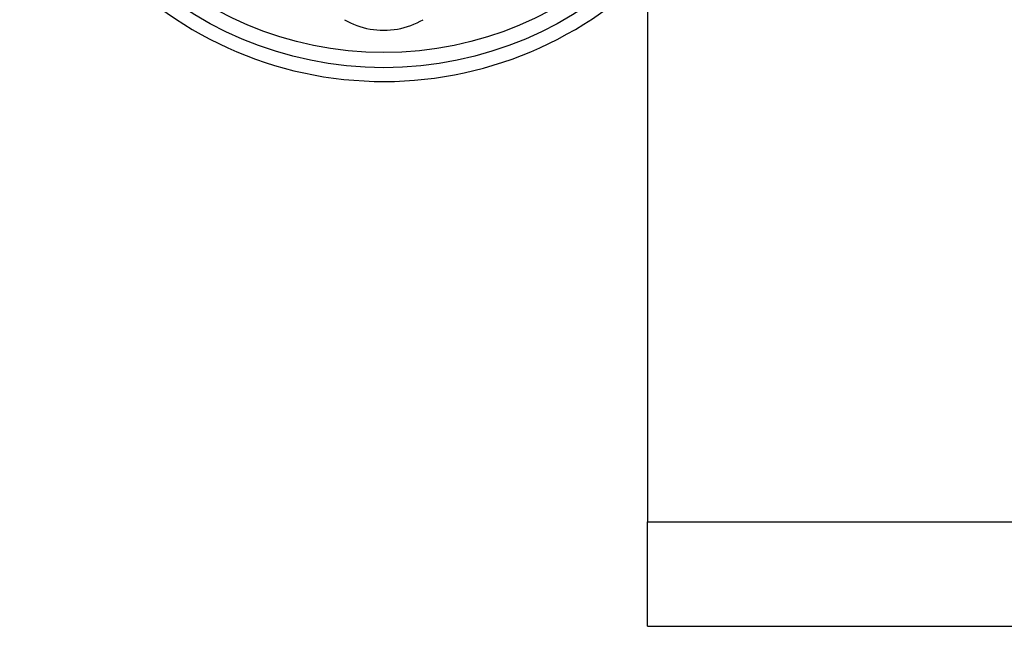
# Model space of a CAD drawing. Header units: inches. Extents: x 48.1 to 120.1, y 31.5 to 55.7.
# Tile 15 of 85: x 68.6 to 69.5, y 34.2 to 34.8. Entities that reach past the tile are written whole.
import ezdxf

# ---------------------------------------------------------------- set-up
doc = ezdxf.new("R2010")
doc.units = ezdxf.units.IN
doc.header["$MEASUREMENT"] = 0
doc.layers.add('Visible Edges(ANSI)', color=7, linetype='Continuous', lineweight=25)
doc.layers.add('Visible Tangent Edges(ANSI)', color=7, linetype='Continuous', lineweight=25)

msp = doc.modelspace()

# ---------------------------------------------------------------- linework, layer by layer
at = {"layer": 'Visible Edges(ANSI)'}
for p, q in [((69.17883, 34.83805), (69.17883, 34.30003)), ((69.17883, 34.20103), (69.17883, 34.30003)), ((69.17883, 34.20103), (113.92883, 34.20103))]:
    msp.add_line(p, q, dxfattribs=at)
msp.add_circle((68.92883, 35.07603), 0.34516, dxfattribs=at)
msp.add_arc((68.92883, 35.07603), 0.35827, 216.68995, 314.25094, dxfattribs=at)
at = {"layer": 'Visible Tangent Edges(ANSI)'}
msp.add_line((69.17883, 34.30003), (113.92883, 34.30003), dxfattribs=at)
at = {"layer": 'Visible Tangent Edges(ANSI)', "flags": 128}
msp.add_lwpolyline([(68.89149, 34.77639), (68.89431, 34.77484), (68.89721, 34.7734), (68.90018, 34.77209), (68.90322, 34.77091), (68.90632, 34.76986), (68.90946, 34.76894), (68.91263, 34.76816), (68.91583, 34.76752), (68.91906, 34.76702), (68.92231, 34.76667), (68.92558, 34.76646), (68.92886, 34.76639), (68.93214, 34.76646), (68.9354, 34.76667), (68.93865, 34.76703), (68.94188, 34.76753), (68.94508, 34.76817), (68.94825, 34.76896), (68.95138, 34.76988), (68.95446, 34.77093), (68.95749, 34.77211), (68.96045, 34.77341), (68.96335, 34.77484), (68.96617, 34.77639)], dxfattribs=at)
at = {"layer": 'Visible Tangent Edges(ANSI)'}
msp.add_circle((68.92883, 35.07603), 0.33084, dxfattribs=at)

doc.saveas('drawing.dxf')
